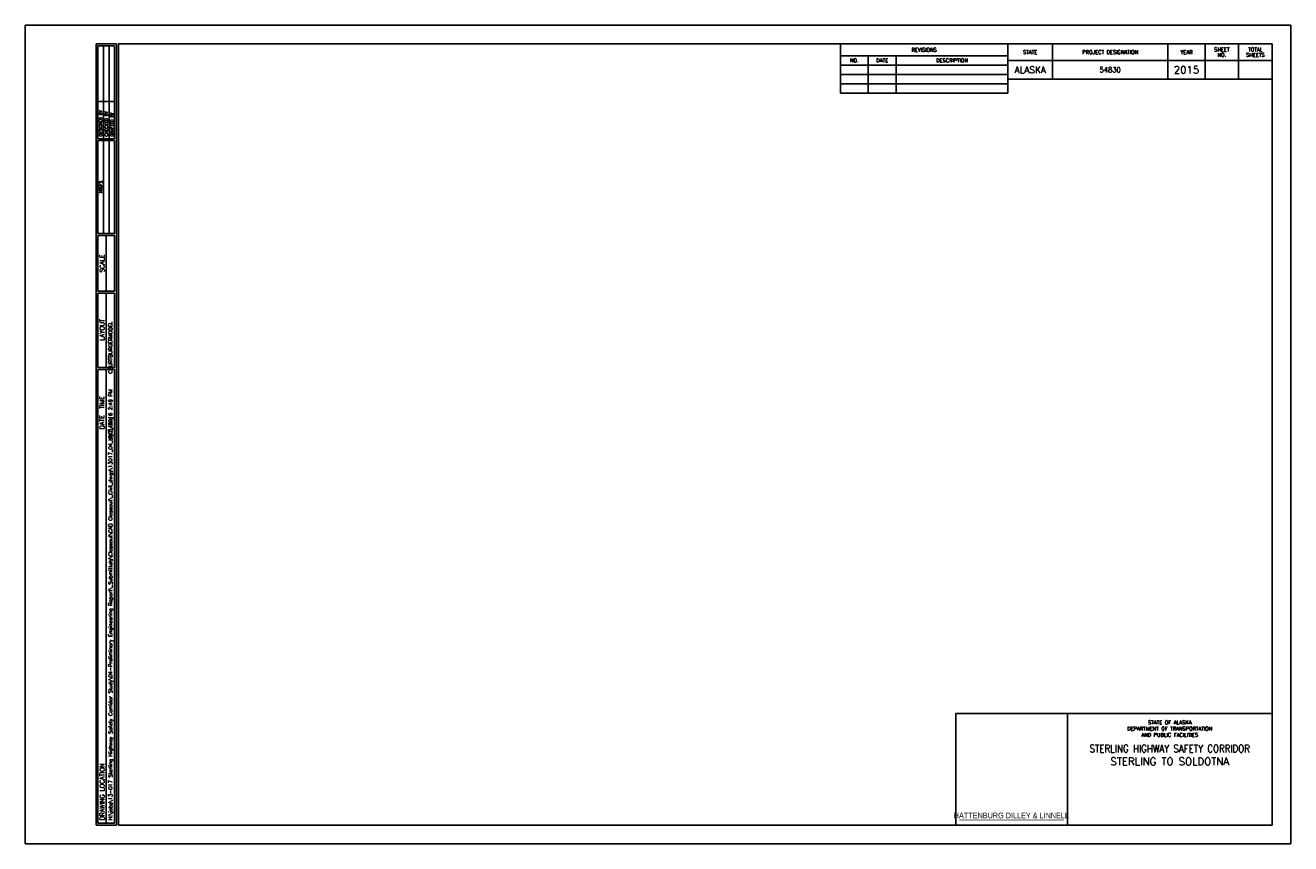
# Model space of a CAD drawing. Extents: x 0 to 34, y 0 to 22.
import ezdxf
from ezdxf.enums import TextEntityAlignment as Align

# ---------------------------------------------------------------- set-up
doc = ezdxf.new("R2010")
doc.units = 0
doc.header["$MEASUREMENT"] = 0
doc.layers.add('C-ANNO-NPLT', color=31, linetype='Continuous', plot=False)
for name, color, linetype in [('C-ANNO-TITL-HDL', 2, 'Continuous'), ('C-ANNO-TITL-P3', 53, 'Continuous'), ('C-ANNO-TITL-P3-2', 23, 'Continuous'), ('C-ANNO-TITL-P8', 8, 'Continuous'), ('C-ANNO-TITL-P9', 9, 'Continuous'), ('C-ANNO-TITL-T080', 32, 'Continuous'), ('C-ANNO-TITL-T100', 23, 'Continuous'), ('C-ANNO-TITL-T100-2', 53, 'Continuous'), ('C-ANNO-TITL-T120', 4, 'Continuous'), ('C-ANNO-TITL-T140', 45, 'Continuous'), ('C-ANNO-TITL-T175', 6, 'Continuous'), ('C-ANNO-TITL-T200', 7, 'Continuous')]:
    doc.layers.add(name, color=color, linetype=linetype)
doc.styles.add('L080', font='romansm.shx', dxfattribs={"height": 0.08})
doc.styles.add('L100', font='ROMANSM.shx', dxfattribs={"height": 0.1})
doc.styles.add('L120', font='ROMANSM.shx', dxfattribs={"height": 0.12})
doc.styles.add('L140', font='ROMANSM.shx', dxfattribs={"height": 0.14})
doc.styles.add('L175', font='ROMANSM.shx', dxfattribs={"height": 0.175})
doc.styles.add('L200', font='ROMANSM.shx', dxfattribs={"height": 0.2})
doc.styles.add('Romansm Table', font='romansm.shx')
doc.styles.get("Standard").update_dxf_attribs({"font": 'arial.ttf'})

msp = doc.modelspace()

# ---------------------------------------------------------------- linework, layer by layer
at = {"layer": 'C-ANNO-NPLT', "flags": 128}
msp.add_lwpolyline([(0, 0), (0, 22), (34, 22), (34, 0), (0, 0)], dxfattribs=at)
at = {"layer": 'C-ANNO-TITL-HDL', "const_width": 0.015}
msp.add_lwpolyline([(25.095, 0.636), (27.905, 0.636)], dxfattribs=at)
at = {"layer": 'C-ANNO-TITL-P3'}
for p, q in [((1.9, 0.5), (1.9, 21.5)), ((1.9, 21.5), (2.45, 21.5)), ((1.95, 18.95), (1.95, 21.45)), ((1.95, 21.45), (2.4, 21.45)), ((1.95, 21.45), (2.4, 21.45)), ((2.1, 18.95), (2.1, 21.45)), ((2.25, 18.95), (2.25, 21.45)), ((2.4, 18.95), (2.4, 21.45)), ((2.45, 0.5), (2.45, 21.5)), ((1.95, 19.95), (2.4, 19.95)), ((1.95, 18.95), (2.4, 18.95)), ((1.95, 16.4), (1.95, 18.9)), ((1.95, 18.9), (2.4, 18.9)), ((2.1, 16.4), (2.1, 18.9)), ((2.25, 16.4), (2.25, 18.9)), ((2.4, 16.4), (2.4, 18.9)), ((1.95, 16.4), (2.4, 16.4)), ((1.95, 16.35), (2.4, 16.35)), ((1.95, 14.85), (1.95, 16.35)), ((1.95, 16.35), (2.4, 16.35)), ((2.175, 14.85), (2.175, 16.35)), ((2.4, 14.85), (2.4, 16.35)), ((1.95, 14.85), (2.4, 14.85)), ((1.95, 14.8), (2.4, 14.8)), ((1.95, 12.8), (1.95, 14.8)), ((1.95, 14.8), (2.4, 14.8)), ((2.175, 12.8), (2.175, 14.8)), ((2.4, 12.8), (2.4, 14.8)), ((1.95, 12.8), (2.4, 12.8)), ((1.95, 0.55), (1.95, 12.75)), ((1.95, 12.75), (2.4, 12.75)), ((2.175, 0.55), (2.175, 12.75)), ((2.4, 0.55), (2.4, 12.75)), ((1.9, 0.5), (2.45, 0.5)), ((1.95, 0.55), (2.4, 0.55))]:
    msp.add_line(p, q, dxfattribs=at)
at = {"layer": 'C-ANNO-TITL-P3', "flags": 128}
for points in [[(26.4, 20.555), (26.4, 21.5)], [(27.6, 20.555), (27.6, 21.5)], [(30.7, 20.555), (30.7, 21.5)], [(31.7, 20.555), (31.7, 21.5)], [(32.6, 20.555), (32.6, 21.5)], [(33.5, 21.055), (26.4, 21.055)], [(33.5, 20.555), (26.4, 20.555)]]:
    msp.add_lwpolyline(points, dxfattribs=at)
at = {"layer": 'C-ANNO-TITL-P3-2'}
msp.add_line((26.4, 20.555), (26.4, 20.18), dxfattribs=at)
at = {"layer": 'C-ANNO-TITL-P3-2', "flags": 128}
for points in [[(21.9, 20.18), (21.9, 21.5)], [(26.4, 21.18), (21.9, 21.18)], [(22.65, 20.18), (22.65, 21.18)], [(23.4, 20.18), (23.4, 21.18)], [(26.4, 20.93), (21.9, 20.93)], [(26.4, 20.68), (21.9, 20.68)], [(26.4, 20.43), (21.9, 20.43)], [(26.4, 20.18), (21.9, 20.18)]]:
    msp.add_lwpolyline(points, dxfattribs=at)
at = {"layer": 'C-ANNO-TITL-P8', "linetype": 'Continuous'}
for points in [[(28, 3.5), (25, 3.5)], [(25, 0.5), (25, 3.5)], [(33.5, 3.5), (28, 3.5)], [(28, 0.5), (28, 3.5)]]:
    msp.add_lwpolyline(points, dxfattribs=at)
at = {"layer": 'C-ANNO-TITL-P9'}
msp.add_lwpolyline([(2.5, 0.5), (2.5, 21.5), (33.5, 21.5), (33.5, 0.5)], close=True, dxfattribs=at)
msp.add_lwpolyline([(2.5, 0.5), (2.5, 21.5), (33.5, 21.5), (33.5, 0.5)], close=True, dxfattribs=at)
at = {"layer": 'C-ANNO-TITL-T100-2'}
msp.add_line((2.175, 0.55), (2.4, 0.55), dxfattribs=at)

# ---------------------------------------------------------------- texts
at = {"layer": 'C-ANNO-TITL-HDL', "width": 0.85}
msp.add_text('HATTENBURG DILLEY & LINNELL', height=0.15, dxfattribs=at).set_placement((26.495, 0.76), align=Align.MIDDLE)
at = {"layer": 'C-ANNO-TITL-T080', "style": 'L080'}
for s, p in [('DESIGNED BY', (2.067, 19.013)), ('CHECKED BY', (2.217, 19.013)), ('DRAFTED BY', (2.367, 19.013))]:
    msp.add_text(s, height=0.08, rotation=90, dxfattribs=at).set_placement(p)
msp.add_text('XREFS', height=0.08, rotation=90, dxfattribs=at).set_placement((2.067, 17.65), align=Align.CENTER)
at = {"layer": 'C-ANNO-TITL-T100', "linetype": 'Continuous', "style": 'L100'}
for s, p in [('STATE', (27, 21.277)), ('PROJECT DESIGNATION', (29.15, 21.277)), ('YEAR', (31.2, 21.277))]:
    msp.add_text(s, height=0.1, dxfattribs=at).set_placement(p, align=Align.MIDDLE_CENTER)
at = {"layer": 'C-ANNO-TITL-T100'}
for s, style, p in [('MODEL', 'L100', (2.287, 13.816)), ('6/3/2016 2:49 PM', 'Romansm Table', (2.287, 11.548))]:
    msp.add_text(s, height=0.1, rotation=90, dxfattribs=dict(at, style=style)).set_placement(p, align=Align.MIDDLE_CENTER)
at = {"layer": 'C-ANNO-TITL-T100', "style": 'Romansm Table'}
msp.add_text('H:\\jobs\\13-017 Sterling Highway Safety Corridor Study\\04-Preliminary Engineering Report\\_Submittals\\Closeout\\CAD Closeout\\_Civil_dwgs\\13017_04_bd01.dwg   CBURTBURGER', height=0.1, rotation=90, dxfattribs=at).set_placement((2.287, 0.633), align=Align.MIDDLE_LEFT)
at = {"layer": 'C-ANNO-TITL-T100', "linetype": 'Continuous', "char_height": 0.1, "attachment_point": 5, "line_spacing_factor": 0.875, "style": 'L100'}
for s, insert, width in [('SHEET NO.', (32.15, 21.277), 0.59451), ('TOTAL SHEETS', (33.05, 21.277), 0.6251)]:
    msp.add_mtext(s, dxfattribs=dict(at, insert=insert, width=width))
at = {"layer": 'C-ANNO-TITL-T100', "insert": (30.75, 3.309), "char_height": 0.1, "width": 2.99106, "attachment_point": 2, "style": 'L100'}
msp.add_mtext('STATE OF ALASKA\\PDEPARTMENT OF TRANSPORTATION\\PAND PUBLIC FACILITIES', dxfattribs=at)
at = {"layer": 'C-ANNO-TITL-T100-2', "linetype": 'Continuous', "style": 'L100'}
for s, p in [('NO.', (22.275, 21.055)), ('DATE', (23.025, 21.055)), ('REVISIONS', (24.15, 21.34)), ('DESCRIPTION', (24.9, 21.055))]:
    msp.add_text(s, height=0.1, dxfattribs=at).set_placement(p, align=Align.MIDDLE_CENTER)
at = {"layer": 'C-ANNO-TITL-T120', "style": 'L120'}
for s, p in [('SCALE', (2.125, 15.6)), ('LAYOUT', (2.125, 13.816))]:
    msp.add_text(s, height=0.12, rotation=90, dxfattribs=at).set_placement(p, align=Align.CENTER)
msp.add_text(' DATE  TIME', height=0.12, rotation=90, dxfattribs=at).set_placement((2.062, 11.548), align=Align.MIDDLE_CENTER)
msp.add_text('DRAWING LOCATION', height=0.12, rotation=90, dxfattribs=at).set_placement((2.125, 0.633))
at = {"layer": 'C-ANNO-TITL-T140', "style": 'L140', "width": 0.95}
msp.add_text('54830', height=0.14, dxfattribs=at).set_placement((29.15, 20.805), align=Align.MIDDLE_CENTER)
at = {"layer": 'C-ANNO-TITL-T175', "style": 'L175'}
msp.add_text('ALASKA', height=0.175, dxfattribs=at).set_placement((27, 20.805), align=Align.MIDDLE_CENTER)
at = {"layer": 'C-ANNO-TITL-T200', "style": 'L200'}
msp.add_text('2015', height=0.2, dxfattribs=at).set_placement((31.2, 20.805), align=Align.MIDDLE_CENTER)
at = {"layer": 'C-ANNO-TITL-T200', "style": 'L200', "width": 0.85}
msp.add_text('STERLING HIGHWAY SAFETY CORRIDOR', height=0.2, dxfattribs=at).set_placement((30.75, 2.556), align=Align.MIDDLE)
at = {"layer": 'C-ANNO-TITL-T200', "style": 'L200'}
msp.add_text('STERLING TO SOLDOTNA', height=0.2, dxfattribs=at).set_placement((30.75, 2.213), align=Align.MIDDLE)

doc.saveas('drawing.dxf')
